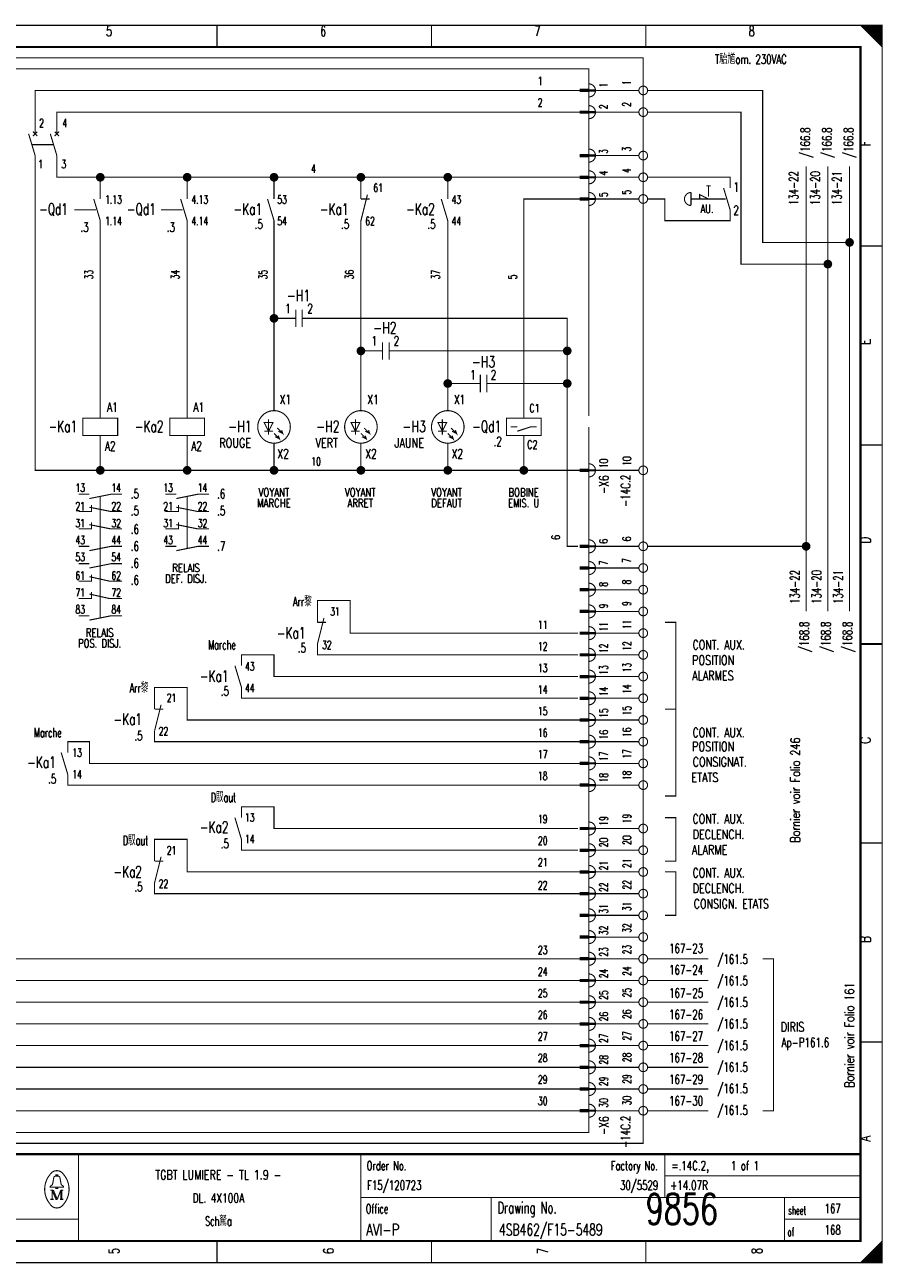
# Model space of a CAD drawing. Header units: centimetres. Extents: x 0 to 491, y -1040 to 69.
# Tile 120 of 181: x 371 to 391, y -640 to -611. Entities that reach past the tile are written whole.
import ezdxf
from ezdxf.enums import TextEntityAlignment as Align

# ---------------------------------------------------------------- set-up
doc = ezdxf.new("R2010")
doc.units = ezdxf.units.CM
doc.header["$MEASUREMENT"] = 0
doc.linetypes.add('GESTRICHELT', pattern=[3.75, 3, -0.75])
doc.layers.get('0').update_dxf_attribs({"color": 9, "linetype": 'CONTINUOUS'})
doc.layers.add('0L', color=7, linetype='CONTINUOUS')
doc.styles.get("Standard").update_dxf_attribs({"font": 'romans.shx', "bigfont": 'TXT.shx'})

# ---------------------------------------------------------------- blocks, each defined once
blk = doc.blocks.new('BCIRCLE_FILLED')
at = {"color": 0, "linetype": 'Continuous', "const_width": 1, "flags": 128}
blk.add_lwpolyline([(0.5, 0, 1), (-0.5, 0, 1)], format="xyb", close=True, dxfattribs=at)

msp = doc.modelspace()

# ---------------------------------------------------------------- linework, layer by layer
at = {"color": 0, "const_width": 0.025, "flags": 128}
for points in [[(350, -625.75), (350, -611.5), (390.5, -611.5), (390.5, -640), (350, -640), (350, -625.75)], [(390, -611.5), (390.5, -612), (390.475, -611.975), (390.475, -611.5), (390.45, -611.5), (390.45, -611.95), (390.425, -611.925), (390.425, -611.5), (390.4, -611.5), (390.4, -611.9), (390.375, -611.875), (390.375, -611.5), (390.35, -611.5), (390.35, -611.85), (390.325, -611.825)], [(390.15, -611.65), (390.15, -611.5), (390.125, -611.5), (390.125, -611.625), (390.1, -611.6), (390.1, -611.5), (390.075, -611.5), (390.075, -611.575), (390.05, -611.55), (390.05, -611.5), (390.025, -611.5), (390.025, -611.525)], [(390.325, -611.825), (390.325, -611.5), (390.3, -611.5), (390.3, -611.8), (390.275, -611.775), (390.275, -611.5), (390.25, -611.5), (390.25, -611.75), (390.225, -611.725), (390.225, -611.5), (390.2, -611.5), (390.2, -611.7), (390.175, -611.675), (390.175, -611.5), (390.15, -611.5)], [(371, -614), (371, -613), (383.55, -613)], [(384.9, -613), (383.9, -613)], [(389.75, -616.5), (387.75, -616.5), (387.75, -613), (385.1, -613)], [(371.5, -614), (371.5, -613.5), (383.55, -613.5)], [(384.9, -613.5), (383.9, -613.5)], [(389.25, -617), (387.25, -617), (387.25, -613.5), (385.1, -613.5)], [(372.5, -621.75), (371, -621.75), (371, -614.5)], [(374.5, -615), (371.5, -615), (371.5, -614.5)], [(384.9, -614.5), (383.9, -614.5)], [(372.5, -615.5), (372.5, -615)], [(374.5, -615.5), (374.5, -615), (376.5, -615)], [(376.5, -615.5), (376.5, -615), (378.5, -615)], [(378.5, -615.5), (378.5, -615), (380.5, -615)], [(380.5, -615.5), (380.5, -615), (383.55, -615)], [(384.9, -615), (383.9, -615)], [(388.75, -625), (388.75, -614.75)], [(389.25, -625), (389.25, -614.75)], [(389.75, -625), (389.75, -614.75)], [(382.25, -620.55), (382.25, -615.5), (383.55, -615.5)], [(384.9, -615.5), (383.9, -615.5)], [(386.3, -615.5), (386.3, -615.4), (386.5, -615.5)], [(372.5, -620.55), (372.5, -616)], [(374.5, -620.55), (374.5, -616)], [(376.5, -620.375), (376.5, -616)], [(378.5, -620.375), (378.5, -616)], [(380.5, -620.375), (380.5, -616)], [(376.7, -618.25), (376.5, -618.25)], [(379.45, -619), (383.25, -619), (383.25, -618.25), (377.45, -618.25)], [(378.7, -619), (378.5, -619)], [(381.7, -619.75), (383.25, -619.75), (383.25, -619)], [(383.55, -634.5), (368.75, -634.5), (368.75, -619.25)], [(383.55, -634), (369.25, -634), (369.25, -619.25)], [(383.55, -633.5), (369.75, -633.5), (369.75, -619.25)], [(383.55, -633), (370.25, -633), (370.25, -619.25)], [(380.95, -619.75), (380.5, -619.75)], [(383.5, -623.5), (383.25, -623.5), (383.25, -619.75)], [(376.475, -620.65), (376.275, -620.65), (376.375, -620.85), (376.475, -620.65)], [(378.475, -620.65), (378.275, -620.65), (378.375, -620.85), (378.475, -620.65)], [(380.475, -620.65), (380.275, -620.65), (380.375, -620.85), (380.475, -620.65)], [(382.25, -620.55), (382.65, -620.55), (382.65, -620.95), (381.85, -620.95), (381.85, -620.55), (382.25, -620.55)], [(374.5, -621.75), (372.5, -621.75), (372.5, -620.95)], [(376.5, -621.75), (374.5, -621.75), (374.5, -620.95)], [(376.5, -620.9), (376.625, -621.025), (376.6, -620.95), (376.625, -621.025), (376.525, -620.975)], [(376.575, -620.775), (376.7, -620.9), (376.675, -620.825), (376.7, -620.9), (376.6, -620.85)], [(378.5, -620.9), (378.625, -621.025), (378.6, -620.95), (378.625, -621.025), (378.525, -620.975)], [(378.575, -620.775), (378.7, -620.9), (378.675, -620.825), (378.7, -620.9), (378.6, -620.85)], [(380.5, -620.9), (380.625, -621.025), (380.6, -620.95), (380.625, -621.025), (380.525, -620.975)], [(380.575, -620.775), (380.7, -620.9), (380.675, -620.825), (380.7, -620.9), (380.6, -620.85)], [(382.1, -620.85), (382.4, -620.75), (382.55, -620.75)], [(383.55, -621.75), (382.25, -621.75), (382.25, -620.95)], [(378.5, -621.75), (376.5, -621.75), (376.5, -621.125)], [(380.5, -621.75), (378.5, -621.75), (378.5, -621.125)], [(382.25, -621.75), (380.5, -621.75), (380.5, -621.125)], [(384.9, -621.75), (383.9, -621.75)], [(372.25, -622.4), (372.75, -622.3), (373, -622.3)], [(374.25, -622.4), (374.75, -622.3), (375, -622.3)], [(383.55, -635), (367.25, -635), (367.25, -622.5), (360.3, -622.5)], [(372, -622.7), (372.3, -622.7), (372.3, -622.55)], [(372.25, -622.6), (372.75, -622.7), (373, -622.7)], [(374, -622.7), (374.3, -622.7), (374.3, -622.55)], [(374.25, -622.6), (374.75, -622.7), (375, -622.7)], [(372, -623.1), (372.3, -623.1), (372.3, -622.95)], [(374, -623.1), (374.3, -623.1), (374.3, -622.95)], [(372.25, -623), (372.75, -623.1), (373, -623.1)], [(374.25, -623), (374.75, -623.1), (375, -623.1)], [(372.25, -623.6), (372.75, -623.5), (373, -623.5)], [(374.25, -623.6), (374.75, -623.5), (375, -623.5)], [(384.9, -623.5), (383.9, -623.5)], [(388.75, -623.5), (385.1, -623.5)], [(372.25, -624), (372.75, -623.9), (373, -623.9)], [(384.9, -624), (383.9, -624)], [(372, -624.3), (372.3, -624.3), (372.3, -624.15)], [(372.25, -624.2), (372.7, -624.3), (373, -624.3)], [(383.55, -635.5), (366.75, -635.5), (366.75, -624.5), (360.8, -624.5)], [(372, -624.7), (372.3, -624.7), (372.3, -624.55)], [(372.25, -624.6), (372.7, -624.7), (373, -624.7)], [(384.9, -624.5), (383.9, -624.5)], [(383.5, -625.5), (378.25, -625.5), (378.25, -624.75), (377.5, -624.75), (377.5, -625.25)], [(372.25, -625.2), (372.75, -625.1), (373, -625.1)], [(384.9, -625), (383.9, -625)], [(385.5, -627.25), (385.75, -627.25), (385.75, -625.25), (385.5, -625.25)], [(384.9, -625.5), (383.9, -625.5)], [(383.5, -626), (377.5, -626), (377.5, -625.75)], [(383.5, -626.5), (376.5, -626.5), (376.5, -626), (375.75, -626), (375.75, -626.25)], [(384.9, -626), (383.9, -626)], [(383.55, -636), (366.25, -636), (366.25, -626.5), (361.3, -626.5)], [(384.9, -626.5), (383.9, -626.5)], [(383.55, -627.5), (374.5, -627.5), (374.5, -626.75), (373.75, -626.75), (373.75, -627.25)], [(383.5, -627), (375.75, -627), (375.75, -626.75)], [(384.9, -627), (383.9, -627)], [(385.5, -627.25), (385.75, -627.25), (385.75, -629.25), (385.5, -629.25)], [(384.9, -627.5), (383.9, -627.5)], [(383.55, -628), (373.75, -628), (373.75, -627.75)], [(383.55, -636.5), (365.75, -636.5), (365.75, -628), (362.5, -628)], [(383.55, -628.5), (372.25, -628.5), (372.25, -628), (371.75, -628), (371.75, -628.25)], [(384.9, -628), (383.9, -628)], [(384.9, -628.5), (383.9, -628.5)], [(383.55, -629), (371.75, -629), (371.75, -628.75)], [(384.9, -629), (383.9, -629)], [(383.5, -630), (376.5, -630), (376.5, -629.5), (375.75, -629.5), (375.75, -629.75)], [(385.5, -629.75), (385.75, -629.75), (385.75, -630.75), (385.5, -630.75)], [(384.9, -630), (383.9, -630)], [(383.55, -631), (374.5, -631), (374.5, -630.25), (373.75, -630.25), (373.75, -630.75)], [(383.5, -630.5), (375.75, -630.5), (375.75, -630.25)], [(384.9, -630.5), (383.9, -630.5)], [(383.55, -631.5), (373.75, -631.5), (373.75, -631.25)], [(384.9, -631), (383.9, -631)], [(385.5, -631), (385.75, -631), (385.75, -632), (385.5, -632)], [(384.9, -631.5), (383.9, -631.5)], [(384.9, -632), (383.9, -632)], [(384.9, -632.5), (383.9, -632.5)], [(384.9, -633), (383.9, -633)], [(386.5, -633), (385.1, -633)], [(387.75, -633), (388, -633), (388, -636.5), (387.75, -636.5)], [(384.9, -633.5), (383.9, -633.5)], [(386.5, -633.5), (385.1, -633.5)], [(384.9, -634), (383.9, -634)], [(386.5, -634), (385.1, -634)], [(384.9, -634.5), (383.9, -634.5)], [(386.5, -634.5), (385.1, -634.5)], [(384.9, -635), (383.9, -635)], [(386.5, -635), (385.1, -635)], [(384.9, -635.5), (383.9, -635.5)], [(386.5, -635.5), (385.1, -635.5)], [(384.9, -636), (383.9, -636)], [(386.5, -636), (385.1, -636)], [(384.9, -636.5), (383.9, -636.5)], [(386.5, -636.5), (385.1, -636.5)], [(371.48, -638.26), (371.35, -638.26), (371.35, -638.24), (371.4, -638.2), (371.43, -638.04)], [(371.48, -638.01), (371.48, -637.98), (371.52, -637.98), (371.52, -638.01)], [(371.52, -638.26), (371.65, -638.26), (371.65, -638.24), (371.6, -638.2), (371.57, -638.04)], [(371.39, -638.33), (371.39, -638.54), (371.35, -638.54)], [(371.39, -638.33), (371.48, -638.54), (371.51, -638.54)], [(390.475, -639.525), (390.475, -640), (390.45, -640), (390.45, -639.55), (390.425, -639.575), (390.425, -640), (390.4, -640), (390.4, -639.6), (390.375, -639.625), (390.375, -640), (390.35, -640), (390.35, -639.65), (390.325, -639.675), (390.325, -640), (390.3, -640)], [(390.3, -640), (390.3, -639.7), (390.275, -639.725), (390.275, -640), (390.25, -640), (390.25, -639.75), (390.225, -639.775), (390.225, -640), (390.2, -640), (390.2, -639.8), (390.175, -639.825), (390.175, -640), (390.15, -640), (390.15, -639.85), (390.125, -639.875)], [(390.125, -639.875), (390.125, -640), (390.1, -640), (390.1, -639.9), (390.075, -639.925), (390.075, -640), (390.05, -640), (390.05, -639.95), (390.025, -639.975), (390.025, -640)]]:
    msp.add_lwpolyline(points, dxfattribs=at)
at = {"color": 0, "flags": 128}
for points, const_width in [([(350, -611.5), (390.5, -611.5), (390.5, -640), (350, -640)], 0.025), ([(350.5, -612), (390, -612), (390, -639.5), (350.5, -639.5)], 0.05), ([(350.5, -612), (390, -612), (390, -639.5), (350.5, -639.5)], 0.025), ([(383.75, -613.025), (383.55, -613.025), (383.55, -612.975), (383.75, -612.975)], 0.025), ([(383.75, -613.525), (383.55, -613.525), (383.55, -613.475), (383.75, -613.475)], 0.025), ([(383.75, -614.525), (383.55, -614.525), (383.55, -614.475), (383.75, -614.475)], 0.025), ([(383.75, -615.025), (383.55, -615.025), (383.55, -614.975), (383.75, -614.975)], 0.025), ([(383.75, -615.525), (383.55, -615.525), (383.55, -615.475), (383.75, -615.475)], 0.025), ([(372.1, -620.95), (372.9, -620.95), (372.9, -620.55), (372.1, -620.55)], 0.025), ([(374.1, -620.95), (374.9, -620.95), (374.9, -620.55), (374.1, -620.55)], 0.025), ([(383.75, -621.775), (383.55, -621.775), (383.55, -621.725), (383.75, -621.725)], 0.025), ([(383.75, -623.525), (383.55, -623.525), (383.55, -623.475), (383.75, -623.475)], 0.025), ([(383.75, -624.025), (383.55, -624.025), (383.55, -623.975), (383.75, -623.975)], 0.025), ([(383.75, -624.525), (383.55, -624.525), (383.55, -624.475), (383.75, -624.475)], 0.025), ([(383.75, -625.025), (383.55, -625.025), (383.55, -624.975), (383.75, -624.975)], 0.025), ([(383.75, -625.525), (383.55, -625.525), (383.55, -625.475), (383.75, -625.475)], 0.025), ([(383.75, -626.025), (383.55, -626.025), (383.55, -625.975), (383.75, -625.975)], 0.025), ([(383.75, -626.525), (383.55, -626.525), (383.55, -626.475), (383.75, -626.475)], 0.025), ([(383.75, -627.025), (383.55, -627.025), (383.55, -626.975), (383.75, -626.975)], 0.025), ([(383.75, -627.525), (383.55, -627.525), (383.55, -627.475), (383.75, -627.475)], 0.025), ([(383.75, -628.025), (383.55, -628.025), (383.55, -627.975), (383.75, -627.975)], 0.025), ([(383.75, -628.525), (383.55, -628.525), (383.55, -628.475), (383.75, -628.475)], 0.025), ([(383.75, -629.025), (383.55, -629.025), (383.55, -628.975), (383.75, -628.975)], 0.025), ([(383.75, -630.025), (383.55, -630.025), (383.55, -629.975), (383.75, -629.975)], 0.025), ([(383.75, -630.525), (383.55, -630.525), (383.55, -630.475), (383.75, -630.475)], 0.025), ([(383.75, -631.025), (383.55, -631.025), (383.55, -630.975), (383.75, -630.975)], 0.025), ([(383.75, -631.525), (383.55, -631.525), (383.55, -631.475), (383.75, -631.475)], 0.025), ([(383.75, -632.025), (383.55, -632.025), (383.55, -631.975), (383.75, -631.975)], 0.025), ([(383.75, -632.525), (383.55, -632.525), (383.55, -632.475), (383.75, -632.475)], 0.025), ([(383.75, -633.025), (383.55, -633.025), (383.55, -632.975), (383.75, -632.975)], 0.025), ([(383.75, -633.525), (383.55, -633.525), (383.55, -633.475), (383.75, -633.475)], 0.025), ([(383.75, -634.025), (383.55, -634.025), (383.55, -633.975), (383.75, -633.975)], 0.025), ([(383.75, -634.525), (383.55, -634.525), (383.55, -634.475), (383.75, -634.475)], 0.025), ([(383.75, -635.025), (383.55, -635.025), (383.55, -634.975), (383.75, -634.975)], 0.025), ([(383.75, -635.525), (383.55, -635.525), (383.55, -635.475), (383.75, -635.475)], 0.025), ([(383.75, -636.025), (383.55, -636.025), (383.55, -635.975), (383.75, -635.975)], 0.025), ([(383.75, -636.525), (383.55, -636.525), (383.55, -636.475), (383.75, -636.475)], 0.025), ([(371.48, -638.26), (371.52, -638.26), (371.52, -638.29), (371.48, -638.29)], 0.025)]:
    msp.add_lwpolyline(points, close=True, dxfattribs=dict(at, const_width=const_width))
at = {"color": 0}
for points, const_width in [([(375.188, -611.5), (375.188, -612)], 0.025), ([(380.125, -611.5), (380.125, -612)], 0.025), ([(385.062, -611.5), (385.062, -612)], 0.025), ([(383.55, -613), (383.75, -613)], 0.025), ([(383.55, -613.5), (383.75, -613.5)], 0.025), ([(370.85, -614), (371, -614.5)], 0.025), ([(371.05, -613.95), (370.95, -614.05)], 0.025), ([(370.95, -613.95), (371.05, -614.05)], 0.025), ([(371.35, -614), (371.5, -614.5)], 0.025), ([(371.55, -613.95), (371.45, -614.05)], 0.025), ([(371.45, -613.95), (371.55, -614.05)], 0.025), ([(383.55, -614.5), (383.75, -614.5)], 0.025), ([(383.55, -615), (383.75, -615)], 0.025), ([(386.45, -615.2), (386.55, -615.2)], 0.025), ([(386.85, -615.25), (387, -615.75)], 0.025), ([(372.35, -615.5), (372.5, -616)], 0.025), ([(374.35, -615.5), (374.5, -616)], 0.025), ([(376.35, -615.5), (376.5, -616)], 0.025), ([(378.65, -615.4), (378.5, -616)], 0.025), ([(378.5, -615.5), (378.7, -615.5)], 0.025), ([(380.35, -615.5), (380.5, -616)], 0.025), ([(383.55, -615.5), (383.75, -615.5)], 0.025), ([(386.1, -615.35), (386.1, -615.65)], 0.025), ([(390.5, -616.583), (390, -616.583)], 0.025), ([(377, -618.05), (377, -618.45)], 0.025), ([(377.15, -618.05), (377.15, -618.45)], 0.025), ([(377, -618.25), (376.7, -618.25)], 0.025), ([(377.15, -618.25), (377.45, -618.25)], 0.025), ([(379, -619), (378.7, -619)], 0.025), ([(379, -618.8), (379, -619.2)], 0.025), ([(379.15, -618.8), (379.15, -619.2)], 0.025), ([(379.15, -619), (379.45, -619)], 0.025), ([(381.25, -619.55), (381.25, -619.95)], 0.025), ([(381.4, -619.55), (381.4, -619.95)], 0.025), ([(381.25, -619.75), (380.95, -619.75)], 0.025), ([(381.4, -619.75), (381.7, -619.75)], 0.025), ([(376.375, -620.575), (376.375, -620.925)], 0.025), ([(378.375, -620.575), (378.375, -620.925)], 0.025), ([(380.375, -620.575), (380.375, -620.925)], 0.025), ([(376.275, -620.85), (376.475, -620.85)], 0.025), ([(378.275, -620.85), (378.475, -620.85)], 0.025), ([(380.275, -620.85), (380.475, -620.85)], 0.025), ([(381.95, -620.75), (382.1, -620.75)], 0.025), ([(390.5, -621.167), (390, -621.167)], 0.025), ([(383.55, -621.75), (383.75, -621.75)], 0.025), ([(372, -622.3), (372.25, -622.3)], 0.025), ([(374, -622.3), (374.25, -622.3)], 0.025), ([(372, -623.5), (372.25, -623.5)], 0.025), ([(374, -623.5), (374.25, -623.5)], 0.025), ([(383.55, -623.5), (383.75, -623.5)], 0.025), ([(372, -623.9), (372.25, -623.9)], 0.025), ([(383.55, -624), (383.75, -624)], 0.025), ([(383.55, -624.5), (383.75, -624.5)], 0.025), ([(372, -625.1), (372.25, -625.1)], 0.025), ([(377.65, -625.15), (377.5, -625.75)], 0.025), ([(377.5, -625.25), (377.7, -625.25)], 0.025), ([(383.55, -625), (383.75, -625)], 0.025), ([(383.55, -625.5), (383.75, -625.5)], 0.025), ([(390, -625.75), (390.5, -625.75)], 0.05), ([(390.5, -625.75), (390, -625.75)], 0.025), ([(383.55, -626), (383.75, -626)], 0.025), ([(375.6, -626.25), (375.75, -626.75)], 0.025), ([(383.55, -626.5), (383.75, -626.5)], 0.025), ([(373.9, -627.15), (373.75, -627.75)], 0.025), ([(373.75, -627.25), (373.95, -627.25)], 0.025), ([(383.55, -627), (383.75, -627)], 0.025), ([(383.55, -627.5), (383.75, -627.5)], 0.025), ([(383.55, -628), (383.75, -628)], 0.025), ([(371.6, -628.25), (371.75, -628.75)], 0.025), ([(383.55, -628.5), (383.75, -628.5)], 0.025), ([(383.55, -629), (383.75, -629)], 0.025), ([(375.6, -629.75), (375.75, -630.25)], 0.025), ([(383.55, -630), (383.75, -630)], 0.025), ([(390.5, -630.333), (390, -630.333)], 0.025), ([(373.9, -630.65), (373.75, -631.25)], 0.025), ([(383.55, -630.5), (383.75, -630.5)], 0.025), ([(373.75, -630.75), (373.95, -630.75)], 0.025), ([(383.55, -631), (383.75, -631)], 0.025), ([(383.55, -631.5), (383.75, -631.5)], 0.025), ([(383.55, -632), (383.75, -632)], 0.025), ([(383.55, -632.5), (383.75, -632.5)], 0.025), ([(383.55, -633), (383.75, -633)], 0.025), ([(383.55, -633.5), (383.75, -633.5)], 0.025), ([(383.55, -634), (383.75, -634)], 0.025), ([(383.55, -634.5), (383.75, -634.5)], 0.025), ([(390.5, -634.917), (390, -634.917)], 0.025), ([(383.55, -635), (383.75, -635)], 0.025), ([(383.55, -635.5), (383.75, -635.5)], 0.025), ([(383.55, -636), (383.75, -636)], 0.025), ([(383.55, -636.5), (383.75, -636.5)], 0.025), ([(390, -637.5), (350.5, -637.5)], 0.05), ([(372, -637.5), (372, -639.5)], 0.025), ([(378.5, -637.5), (378.5, -639.5)], 0.025), ([(385.5, -637.5), (385.5, -638.5)], 0.025), ([(371.46, -638.01), (371.55, -638.01)], 0.025), ([(385.5, -638), (390, -638)], 0.025), ([(371.35, -638.33), (371.42, -638.33)], 0.025), ([(371.42, -638.33), (371.51, -638.54)], 0.025), ([(371.51, -638.54), (371.59, -638.33)], 0.025), ([(371.59, -638.54), (371.59, -638.33)], 0.025), ([(371.59, -638.33), (371.65, -638.33)], 0.025), ([(371.61, -638.33), (371.61, -638.54)], 0.025), ([(371.39, -638.54), (371.43, -638.54)], 0.025), ([(371.65, -638.54), (371.57, -638.54)], 0.025), ([(378.5, -638.5), (390, -638.5)], 0.025), ([(381.5, -638.5), (381.5, -639.5)], 0.025), ([(388.25, -638.5), (388.25, -639.5)], 0.025), ([(350.5, -639), (372, -639)], 0.025), ([(388.25, -639), (390, -639)], 0.025), ([(375.188, -640), (375.188, -639.5)], 0.025), ([(380.125, -640), (380.125, -639.5)], 0.025), ([(385.062, -640), (385.062, -639.5)], 0.025), ([(390.5, -639.5), (390, -640)], 0.025)]:
    msp.add_lwpolyline(points, dxfattribs=dict(at, const_width=const_width))
at = {"color": 0, "linetype": 'GESTRICHELT', "const_width": 0.025, "flags": 128}
for points in [[(356.75, -612.25), (385, -612.25), (385, -637.25), (362.5, -637.25), (362.5, -633.5), (356.75, -633.5), (356.75, -612.25)], [(357, -615), (365, -615), (365, -612.5), (383.75, -612.5), (383.75, -617.5)], [(383.75, -620.75), (383.75, -637), (365, -637), (365, -631.75), (357, -631.75), (357, -615)], [(387, -615.25), (387, -615), (385.1, -615)], [(387, -615.75), (387, -616), (385.5, -616), (385.5, -615.5), (385.1, -615.5)]]:
    msp.add_lwpolyline(points, dxfattribs=at)
at = {"color": 0, "const_width": 0.025, "flags": 128}
for points in [[(383.75, -613.15, 1), (383.75, -612.85, 1)], [(383.75, -613.65, 1), (383.75, -613.35, 1)], [(383.75, -614.65, 1), (383.75, -614.35, 1)], [(383.75, -615.15, 1), (383.75, -614.85, 1)], [(383.75, -615.65, 1), (383.75, -615.35, 1)], [(386.1, -615.35, 1), (386.1, -615.65, 1)], [(383.75, -621.9, 1), (383.75, -621.6, 1)], [(383.75, -623.65, 1), (383.75, -623.35, 1)], [(383.75, -624.15, 1), (383.75, -623.85, 1)], [(383.75, -624.65, 1), (383.75, -624.35, 1)], [(383.75, -625.15, 1), (383.75, -624.85, 1)], [(383.75, -625.65, 1), (383.75, -625.35, 1)], [(383.75, -626.15, 1), (383.75, -625.85, 1)], [(383.75, -626.65, 1), (383.75, -626.35, 1)], [(383.75, -627.15, 1), (383.75, -626.85, 1)], [(383.75, -627.65, 1), (383.75, -627.35, 1)], [(383.75, -628.15, 1), (383.75, -627.85, 1)], [(383.75, -628.65, 1), (383.75, -628.35, 1)], [(383.75, -629.15, 1), (383.75, -628.85, 1)], [(383.75, -630.15, 1), (383.75, -629.85, 1)], [(383.75, -630.65, 1), (383.75, -630.35, 1)], [(383.75, -631.15, 1), (383.75, -630.85, 1)], [(383.75, -631.65, 1), (383.75, -631.35, 1)], [(383.75, -632.15, 1), (383.75, -631.85, 1)], [(383.75, -632.65, 1), (383.75, -632.35, 1)], [(383.75, -633.15, 1), (383.75, -632.85, 1)], [(383.75, -633.65, 1), (383.75, -633.35, 1)], [(383.75, -634.15, 1), (383.75, -633.85, 1)], [(383.75, -634.65, 1), (383.75, -634.35, 1)], [(383.75, -635.15, 1), (383.75, -634.85, 1)], [(383.75, -635.65, 1), (383.75, -635.35, 1)], [(383.75, -636.15, 1), (383.75, -635.85, 1)], [(383.75, -636.65, 1), (383.75, -636.35, 1)], [(371.35, -637.961, 0.373815), (371.349, -638.657, 0.373815)], [(371.649, -637.96, 0.530775), (371.351, -637.959, 0.530775)], [(371.46, -638.01, 0.414214), (371.43, -638.04, 0.414214)], [(371.57, -638.04, 0.414214), (371.54, -638.01, 0.414214)], [(371.65, -638.66, 0.378582), (371.646, -637.956, 0.378582)], [(371.35, -638.66, 0.532213), (371.649, -638.661, 0.532213)]]:
    msp.add_lwpolyline(points, format="xyb", dxfattribs=at)
for points in [[(385.1, -613, 1), (384.9, -613, 1)], [(385.1, -613.5, 1), (384.9, -613.5, 1)], [(385.1, -614.5, 1), (384.9, -614.5, 1)], [(385.1, -615, 1), (384.9, -615, 1)], [(385.1, -615.5, 1), (384.9, -615.5, 1)], [(376.875, -620.75, 1), (376.125, -620.75, 1)], [(378.875, -620.75, 1), (378.125, -620.75, 1)], [(380.875, -620.75, 1), (380.125, -620.75, 1)], [(385.1, -621.75, 1), (384.9, -621.75, 1)], [(385.1, -623.5, 1), (384.9, -623.5, 1)], [(385.1, -624, 1), (384.9, -624, 1)], [(385.1, -624.5, 1), (384.9, -624.5, 1)], [(385.1, -625, 1), (384.9, -625, 1)], [(385.1, -625.5, 1), (384.9, -625.5, 1)], [(385.1, -626, 1), (384.9, -626, 1)], [(385.1, -626.5, 1), (384.9, -626.5, 1)], [(385.1, -627, 1), (384.9, -627, 1)], [(385.1, -627.5, 1), (384.9, -627.5, 1)], [(385.1, -628, 1), (384.9, -628, 1)], [(385.1, -628.5, 1), (384.9, -628.5, 1)], [(385.1, -629, 1), (384.9, -629, 1)], [(385.1, -630, 1), (384.9, -630, 1)], [(385.1, -630.5, 1), (384.9, -630.5, 1)], [(385.1, -631, 1), (384.9, -631, 1)], [(385.1, -631.5, 1), (384.9, -631.5, 1)], [(385.1, -632, 1), (384.9, -632, 1)], [(385.1, -632.5, 1), (384.9, -632.5, 1)], [(385.1, -633, 1), (384.9, -633, 1)], [(385.1, -633.5, 1), (384.9, -633.5, 1)], [(385.1, -634, 1), (384.9, -634, 1)], [(385.1, -634.5, 1), (384.9, -634.5, 1)], [(385.1, -635, 1), (384.9, -635, 1)], [(385.1, -635.5, 1), (384.9, -635.5, 1)], [(385.1, -636, 1), (384.9, -636, 1)], [(385.1, -636.5, 1), (384.9, -636.5, 1)]]:
    msp.add_lwpolyline(points, format="xyb", close=True, dxfattribs=at)
at = {"color": 0, "linetype": 'GESTRICHELT', "const_width": 0.025}
for points in [[(370.925, -614.25), (371.425, -614.25)], [(386.5, -615.2), (386.5, -615.45)], [(386.7, -615.5), (386.1, -615.5)], [(386.4, -615.5), (386.9, -615.5)], [(371.9, -615.75), (372.4, -615.75)], [(373.9, -615.75), (374.4, -615.75)], [(383.75, -620.5), (383.75, -617)], [(372.5, -623.55), (372.5, -622.35)], [(374.5, -623.55), (374.5, -622.35)], [(372.5, -625.15), (372.5, -623.1)]]:
    msp.add_lwpolyline(points, dxfattribs=at)
at = {"layer": '0L', "color": 0}
for points in [[(383.895, -612.975), (383.755, -612.975), (383.895, -613.025), (383.755, -613.025)], [(383.895, -613.475), (383.755, -613.475), (383.895, -613.525), (383.755, -613.525)], [(383.895, -614.475), (383.755, -614.475), (383.895, -614.525), (383.755, -614.525)], [(383.895, -614.975), (383.755, -614.975), (383.895, -615.025), (383.755, -615.025)], [(383.895, -615.475), (383.755, -615.475), (383.895, -615.525), (383.755, -615.525)], [(383.895, -621.725), (383.755, -621.725), (383.895, -621.775), (383.755, -621.775)], [(383.895, -623.475), (383.755, -623.475), (383.895, -623.525), (383.755, -623.525)], [(383.895, -623.975), (383.755, -623.975), (383.895, -624.025), (383.755, -624.025)], [(383.895, -624.475), (383.755, -624.475), (383.895, -624.525), (383.755, -624.525)], [(383.895, -624.975), (383.755, -624.975), (383.895, -625.025), (383.755, -625.025)], [(383.895, -625.475), (383.755, -625.475), (383.895, -625.525), (383.755, -625.525)], [(383.895, -625.975), (383.755, -625.975), (383.895, -626.025), (383.755, -626.025)], [(383.895, -626.475), (383.755, -626.475), (383.895, -626.525), (383.755, -626.525)], [(383.895, -626.975), (383.755, -626.975), (383.895, -627.025), (383.755, -627.025)], [(383.895, -627.475), (383.755, -627.475), (383.895, -627.525), (383.755, -627.525)], [(383.895, -627.975), (383.755, -627.975), (383.895, -628.025), (383.755, -628.025)], [(383.895, -628.475), (383.755, -628.475), (383.895, -628.525), (383.755, -628.525)], [(383.895, -628.975), (383.755, -628.975), (383.895, -629.025), (383.755, -629.025)], [(383.895, -629.975), (383.755, -629.975), (383.895, -630.025), (383.755, -630.025)], [(383.895, -630.475), (383.755, -630.475), (383.895, -630.525), (383.755, -630.525)], [(383.895, -630.975), (383.755, -630.975), (383.895, -631.025), (383.755, -631.025)], [(383.895, -631.475), (383.755, -631.475), (383.895, -631.525), (383.755, -631.525)], [(383.895, -631.975), (383.755, -631.975), (383.895, -632.025), (383.755, -632.025)], [(383.895, -632.475), (383.755, -632.475), (383.895, -632.525), (383.755, -632.525)], [(383.895, -632.975), (383.755, -632.975), (383.895, -633.025), (383.755, -633.025)], [(383.895, -633.475), (383.755, -633.475), (383.895, -633.525), (383.755, -633.525)], [(383.895, -633.975), (383.755, -633.975), (383.895, -634.025), (383.755, -634.025)], [(383.895, -634.475), (383.755, -634.475), (383.895, -634.525), (383.755, -634.525)], [(383.895, -634.975), (383.755, -634.975), (383.895, -635.025), (383.755, -635.025)], [(383.895, -635.475), (383.755, -635.475), (383.895, -635.525), (383.755, -635.525)], [(383.895, -635.975), (383.755, -635.975), (383.895, -636.025), (383.755, -636.025)], [(383.895, -636.475), (383.755, -636.475), (383.895, -636.525), (383.755, -636.525)]]:
    msp.add_solid(points, dxfattribs=at)

# ---------------------------------------------------------------- block references
at = {"color": 0, "xscale": 0.1, "yscale": 0.1, "zscale": 0.1}
for p in [(372.5, -615), (374.5, -615), (376.5, -615), (378.5, -615), (380.5, -615), (389.75, -616.5), (389.25, -617), (376.5, -618.25), (378.5, -619), (383.25, -619), (380.5, -619.75), (383.25, -619.75), (372.5, -621.75), (374.5, -621.75), (376.5, -621.75), (378.5, -621.75), (380.5, -621.75), (382.25, -621.75), (388.75, -623.5)]:
    msp.add_blockref('BCIRCLE_FILLED', p, dxfattribs=at)

# ---------------------------------------------------------------- texts
at = {"color": 0}
for s, height, width, p in [('5', 0.238, 0.672, (372.699, -611.514)), ('6', 0.238, 0.672, (377.632, -611.514)), ('7', 0.238, 0.672, (382.566, -611.514)), ('8', 0.238, 0.672, (387.499, -611.514)), ('AU.', 0.1905, 0.738667, (386.47, -615.631)), ('-H1', 0.2619, 0.709333, (377.064, -617.59)), ('-H2', 0.2619, 0.709333, (379.052, -618.336)), ('-H3', 0.2619, 0.709333, (381.323, -619.117)), ('MARCHE', 0.1905, 0.76, (376.497, -622.41)), ('VOYANT', 0.1905, 0.76, (376.497, -622.162)), ('VOYANT', 0.1905, 0.76, (378.484, -622.162)), ('ARRET', 0.1905, 0.76, (378.484, -622.41)), ('VOYANT', 0.1905, 0.76, (380.472, -622.162)), ('DEFAUT', 0.1905, 0.76, (380.472, -622.41)), ('BOBINE', 0.1905, 0.76, (382.246, -622.162)), ('EMIS. U', 0.1905, 0.741714, (382.246, -622.41)), ('RELAIS', 0.1905, 0.76, (374.474, -623.901)), ('DEF. DISJ.', 0.1905, 0.7408, (374.474, -624.149)), ('RELAIS', 0.1905, 0.76, (372.486, -625.392)), ('POS. DISJ.', 0.1905, 0.7408, (372.486, -625.64)), ('TGBT LUMIERE - TL 1.9 -', 0.21431, 0.754667, (375.219, -637.87)), ('DL. 4X100A', 0.2143, 0.712, (375.219, -638.403)), ('Sch駑a', 0.2143, 0.626667, (375.219, -638.935))]:
    msp.add_text(s, height=height, dxfattribs=dict(at, width=width)).set_placement(p, align=Align.TOP_CENTER)
for s, height, width, p in [('T駘馗om. 230VAC', 0.21431, 0.669867, (386.652, -612.174)), ('1', 0.191, 0.672, (382.571, -612.685)), ('2', 0.191, 0.672, (382.571, -613.182)), ('1', 0.191, 0.672, (371.071, -614.602)), ('3', 0.191, 0.672, (371.604, -614.602)), ('4', 0.191, 0.672, (377.353, -614.708)), ('1', 0.214, 0.672, (387.078, -615.12)), ('1.13', 0.1905, 0.678, (372.61, -615.418)), ('4.13', 0.1905, 0.678, (374.597, -615.418)), ('53', 0.1905, 0.672, (376.577, -615.418)), ('43', 0.1905, 0.672, (380.588, -615.418)), ('2', 0.214, 0.672, (387.078, -615.653)), ('1.14', 0.1905, 0.678, (372.61, -615.915)), ('4.14', 0.1905, 0.678, (374.597, -615.915)), ('54', 0.1905, 0.672, (376.577, -615.915)), ('62', 0.1905, 0.672, (378.601, -615.915)), ('44', 0.1905, 0.672, (380.588, -615.915)), ('A2', 0.2143, 0.716, (372.604, -621.083)), ('A2', 0.2143, 0.716, (374.591, -621.083)), ('X2', 0.2143, 0.716, (376.579, -621.26)), ('X2', 0.2143, 0.716, (378.602, -621.26)), ('X2', 0.2143, 0.716, (380.589, -621.26)), ('C2', 0.1905, 0.716, (382.328, -621.062)), ('10', 0.1905, 0.672, (377.358, -621.452)), ('13', 0.1905, 0.672, (371.928, -622.055)), ('13', 0.1905, 0.672, (373.951, -622.055)), ('.5', 0.2143, 0.684, (373.203, -622.183)), ('.5', 0.2143, 0.684, (373.203, -622.183)), ('.6', 0.2143, 0.684, (375.191, -622.183)), ('.6', 0.2143, 0.684, (375.191, -622.183)), ('21', 0.1905, 0.672, (371.928, -622.481)), ('.5', 0.2143, 0.684, (373.203, -622.573)), ('.5', 0.2143, 0.684, (373.203, -622.573)), ('21', 0.1905, 0.672, (373.951, -622.481)), ('.5', 0.2143, 0.684, (375.191, -622.573)), ('.5', 0.2143, 0.684, (375.191, -622.573)), ('31', 0.1905, 0.672, (371.928, -622.872)), ('31', 0.1905, 0.672, (373.951, -622.872)), ('43', 0.1905, 0.672, (371.928, -623.262)), ('.6', 0.2143, 0.684, (373.203, -622.999)), ('.6', 0.2143, 0.684, (373.203, -622.999)), ('43', 0.1905, 0.672, (373.951, -623.262)), ('.6', 0.2143, 0.684, (373.203, -623.39)), ('.6', 0.2143, 0.684, (373.203, -623.39)), ('.7', 0.2143, 0.684, (375.191, -623.39)), ('.7', 0.2143, 0.684, (375.191, -623.39)), ('53', 0.1905, 0.672, (371.928, -623.652)), ('.6', 0.2143, 0.684, (373.203, -623.78)), ('.6', 0.2143, 0.684, (373.203, -623.78)), ('61', 0.1905, 0.672, (371.928, -624.078)), ('.6', 0.2143, 0.684, (373.203, -624.171)), ('.6', 0.2143, 0.684, (373.203, -624.171)), ('71', 0.1905, 0.672, (371.928, -624.469)), ('83', 0.1905, 0.672, (371.928, -624.859)), ('11', 0.1905, 0.672, (382.576, -625.214)), ('32', 0.1905, 0.672, (377.607, -625.675)), ('12', 0.1905, 0.672, (382.576, -625.711)), ('CONT. AUX.', 0.2143, 0.7408, (386.135, -625.661)), ('POSITION', 0.2143, 0.76, (386.125, -626.016)), ('43', 0.1905, 0.672, (375.832, -626.172)), ('13', 0.1905, 0.672, (382.576, -626.208)), ('ALARMES', 0.2143, 0.76, (386.125, -626.371)), ('44', 0.1905, 0.672, (375.832, -626.669)), ('14', 0.1905, 0.672, (382.576, -626.705)), ('15', 0.1905, 0.672, (382.576, -627.202)), ('22', 0.1905, 0.672, (373.845, -627.663)), ('16', 0.1905, 0.672, (382.576, -627.699)), ('CONT. AUX.', 0.2143, 0.7408, (386.135, -627.684)), ('POSITION', 0.2143, 0.76, (386.125, -628.004)), ('13', 0.1905, 0.672, (371.857, -628.16)), ('17', 0.1905, 0.672, (382.576, -628.195)), ('CONSIGNAT.', 0.2143, 0.7536, (386.14, -628.359)), ('14', 0.1905, 0.672, (371.857, -628.657)), ('18', 0.1905, 0.672, (382.576, -628.692)), ('ETATS', 0.2143, 0.76, (386.11, -628.714)), ('13', 0.1905, 0.672, (375.832, -629.651)), ('19', 0.1905, 0.672, (382.576, -629.686)), ('CONT. AUX.', 0.2143, 0.7408, (386.135, -629.672)), ('DECLENCH.', 0.2143, 0.752889, (386.137, -630.027)), ('14', 0.1905, 0.672, (375.832, -630.147)), ('20', 0.1905, 0.672, (382.576, -630.183)), ('ALARME', 0.2143, 0.76, (386.119, -630.382)), ('21', 0.1905, 0.672, (382.576, -630.68)), ('CONT. AUX.', 0.2143, 0.7408, (386.135, -630.914)), ('22', 0.1905, 0.672, (373.845, -631.177)), ('22', 0.1905, 0.672, (382.576, -631.212)), ('DECLENCH.', 0.2143, 0.752889, (386.137, -631.269)), ('CONSIGN. ETATS', 0.21431, 0.750857, (386.161, -631.624)), ('23', 0.1905, 0.672, (382.576, -632.703)), ('/161.5', 0.2143, 0.68, (386.708, -632.902)), ('24', 0.1905, 0.672, (382.576, -633.2)), ('/161.5', 0.2143, 0.68, (386.708, -633.399)), ('25', 0.1905, 0.672, (382.576, -633.697)), ('/161.5', 0.2143, 0.68, (386.708, -633.895)), ('26', 0.1905, 0.672, (382.576, -634.194)), ('/161.5', 0.2143, 0.68, (386.708, -634.392)), ('DIRIS', 0.2143, 0.76, (388.164, -634.463)), ('27', 0.1905, 0.672, (382.576, -634.69)), ('/161.5', 0.2143, 0.68, (386.708, -634.889)), ('Ap-P161.6', 0.2143, 0.688889, (388.181, -634.818)), ('28', 0.1905, 0.672, (382.576, -635.187)), ('/161.5', 0.2143, 0.68, (386.708, -635.386)), ('29', 0.1905, 0.672, (382.576, -635.684)), ('/161.5', 0.2143, 0.68, (386.708, -635.883)), ('30', 0.1905, 0.672, (382.576, -636.181)), ('/161.5', 0.2143, 0.68, (386.708, -636.38)), ('Order No.', 0.2143, 0.656889, (378.633, -637.658)), ('=.14C.2,    1 of 1', 0.21431, 0.682222, (385.651, -637.658)), ('Office', 0.2143, 0.626667, (378.615, -638.651)), ('Drawing No.', 0.26194, 0.646545, (381.643, -638.602)), ('sheet', 0.1905, 0.6, (388.338, -638.701)), ('of', 0.1905, 0.6, (388.323, -639.198))]:
    msp.add_text(s, height=height, dxfattribs=dict(at, width=width)).set_placement(p, align=Align.TOP_LEFT)
for s, height, width, p in [('1', 0.191, 0.672, (383.99, -612.934)), ('2', 0.191, 0.672, (383.99, -613.431)), ('/166.8', 0.2143, 0.68, (388.624, -614.552)), ('/166.8', 0.2143, 0.68, (389.121, -614.552)), ('/166.8', 0.2143, 0.68, (389.618, -614.552)), ('3', 0.191, 0.672, (383.99, -614.46)), ('F', 0.238, 0.76, (389.991, -614.283)), ('4', 0.191, 0.672, (383.99, -614.957)), ('5', 0.191, 0.672, (383.99, -615.454)), ('E', 0.238, 0.76, (389.991, -618.861)), ('10', 0.1905, 0.672, (383.995, -621.7)), ('6', 0.191, 0.672, (383.99, -623.439)), ('D', 0.238, 0.76, (389.992, -623.439)), ('7', 0.191, 0.672, (383.99, -623.936)), ('8', 0.191, 0.672, (383.99, -624.433)), ('9', 0.191, 0.672, (383.99, -624.93)), ('11', 0.1905, 0.672, (383.995, -625.463)), ('12', 0.1905, 0.672, (383.995, -625.959)), ('13', 0.1905, 0.672, (383.995, -626.456)), ('14', 0.1905, 0.672, (383.995, -626.953)), ('15', 0.1905, 0.672, (383.995, -627.45)), ('16', 0.1905, 0.672, (383.995, -627.947)), ('C', 0.238, 0.76, (389.992, -628.053)), ('17', 0.1905, 0.672, (383.995, -628.444)), ('Bornier voir Folio 246', 0.21431, 0.76, (388.394, -630.325)), ('18', 0.1905, 0.672, (383.995, -628.941)), ('19', 0.1905, 0.672, (383.995, -629.934)), ('20', 0.1905, 0.672, (383.995, -630.431)), ('21', 0.1905, 0.672, (383.995, -630.964)), ('22', 0.1905, 0.672, (383.995, -631.461)), ('31', 0.1905, 0.672, (383.995, -631.958)), ('32', 0.1905, 0.672, (383.995, -632.454)), ('B', 0.238, 0.76, (389.991, -632.632)), ('23', 0.1905, 0.672, (383.995, -632.951)), ('24', 0.1905, 0.672, (383.995, -633.448)), ('25', 0.1905, 0.672, (383.995, -633.945)), ('Bornier voir Folio 161', 0.21431, 0.76, (389.64, -635.969)), ('26', 0.1905, 0.672, (383.995, -634.442)), ('27', 0.1905, 0.672, (383.995, -634.939)), ('28', 0.1905, 0.672, (383.995, -635.436)), ('29', 0.1905, 0.672, (383.995, -635.933)), ('30', 0.1905, 0.672, (383.995, -636.43)), ('A', 0.238, 0.76, (389.991, -637.21))]:
    msp.add_text(s, height=height, rotation=90, dxfattribs=dict(at, width=width)).set_placement(p, align=Align.TOP_LEFT)
for s, height, width, p in [('1', 0.191, 0.672, (384.771, -612.879)), ('2', 0.191, 0.672, (384.771, -613.376)), ('3', 0.191, 0.672, (384.771, -614.405)), ('4', 0.191, 0.672, (384.771, -614.902)), ('5', 0.191, 0.672, (384.771, -615.399)), ('33', 0.1905, 0.672, (372.389, -617.351)), ('34', 0.1905, 0.672, (374.377, -617.351)), ('35', 0.1905, 0.672, (376.4, -617.351)), ('36', 0.1905, 0.672, (378.388, -617.351)), ('37', 0.1905, 0.672, (380.375, -617.351)), ('5', 0.191, 0.672, (382.145, -617.351)), ('10', 0.1905, 0.672, (384.776, -621.646)), ('6', 0.191, 0.672, (383.139, -623.349)), ('6', 0.191, 0.672, (384.771, -623.385)), ('7', 0.191, 0.672, (384.771, -623.882)), ('8', 0.191, 0.672, (384.771, -624.378)), ('134-22', 0.2143, 0.676, (388.663, -624.827)), ('134-20', 0.2143, 0.676, (389.16, -624.827)), ('134-21', 0.2143, 0.676, (389.657, -624.827)), ('9', 0.191, 0.672, (384.771, -624.875)), ('11', 0.1905, 0.672, (384.776, -625.408)), ('12', 0.1905, 0.672, (384.776, -625.905)), ('13', 0.1905, 0.672, (384.776, -626.401)), ('14', 0.1905, 0.672, (384.776, -626.898)), ('15', 0.1905, 0.672, (384.776, -627.395)), ('16', 0.1905, 0.672, (384.776, -627.892)), ('17', 0.1905, 0.672, (384.776, -628.389)), ('18', 0.1905, 0.672, (384.776, -628.886)), ('19', 0.1905, 0.672, (384.776, -629.88)), ('20', 0.1905, 0.672, (384.776, -630.377)), ('21', 0.1905, 0.672, (384.776, -630.909)), ('22', 0.1905, 0.672, (384.776, -631.406)), ('31', 0.1905, 0.672, (384.776, -631.903)), ('32', 0.1905, 0.672, (384.776, -632.4)), ('23', 0.1905, 0.672, (384.776, -632.896)), ('24', 0.1905, 0.672, (384.776, -633.393)), ('25', 0.1905, 0.672, (384.776, -633.89)), ('26', 0.1905, 0.672, (384.776, -634.387)), ('27', 0.1905, 0.672, (384.776, -634.884)), ('28', 0.1905, 0.672, (384.776, -635.381)), ('29', 0.1905, 0.672, (384.776, -635.878)), ('30', 0.1905, 0.672, (384.776, -636.375))]:
    msp.add_text(s, height=height, rotation=90, dxfattribs=dict(at, width=width)).set_placement(p, align=Align.BOTTOM_LEFT)
for s, height, width, p in [('2', 0.191, 0.672, (371.093, -613.904)), ('4', 0.191, 0.672, (371.626, -613.904)), ('61', 0.1905, 0.672, (378.787, -615.394)), ('2', 0.214, 0.672, (377.269, -618.194)), ('2', 0.214, 0.672, (379.256, -618.939)), ('2', 0.214, 0.672, (381.492, -619.72)), ('X1', 0.2143, 0.716, (376.628, -620.288)), ('X1', 0.2143, 0.716, (378.651, -620.288)), ('X1', 0.2143, 0.716, (380.639, -620.288)), ('A1', 0.2143, 0.716, (372.653, -620.465)), ('A1', 0.2143, 0.716, (374.641, -620.465)), ('C1', 0.1905, 0.716, (382.378, -620.47)), ('31', 0.1905, 0.672, (377.793, -625.154)), ('21', 0.1905, 0.672, (374.031, -627.142)), ('21', 0.1905, 0.672, (374.031, -630.656)), ('F15/120723', 0.2143, 0.6832, (378.639, -638.389)), ('+14.07R', 0.2143, 0.691429, (385.619, -638.389)), ('9856', 0.7, 0.6928, (385.058, -639.322)), ('167', 0.2143, 0.672, (389.177, -638.921)), ('AVI-P', 0.2619, 0.7472, (378.624, -639.449)), ('4SB462/F15-5489', 0.26194, 0.6928, (381.679, -639.449)), ('168', 0.2143, 0.672, (389.177, -639.418))]:
    msp.add_text(s, height=height, dxfattribs=dict(at, width=width)).set_placement(p, align=Align.BOTTOM_LEFT)
for s, width, p in [('134-22', 0.676, (388.635, -614.858)), ('134-20', 0.676, (389.132, -614.858)), ('134-21', 0.676, (389.629, -614.858)), ('-14C.2', 0.694667, (384.766, -621.849)), ('-14C.2', 0.694667, (384.766, -636.614))]:
    msp.add_text(s, height=0.2143, rotation=90, dxfattribs=dict(at, width=width)).set_placement(p, align=Align.BOTTOM_RIGHT)
for s, height, width, p in [('-Qd1', 0.2619, 0.682, (371.756, -615.603)), ('-Qd1', 0.2619, 0.682, (373.779, -615.603)), ('-Ka1', 0.2619, 0.682, (376.229, -615.603)), ('-Ka1', 0.2619, 0.682, (378.216, -615.603)), ('-Ka2', 0.2619, 0.682, (380.204, -615.603)), ('.3', 0.2143, 0.684, (372.232, -616.043)), ('.3', 0.2143, 0.684, (372.232, -616.043)), ('.3', 0.2143, 0.684, (374.22, -616.043)), ('.3', 0.2143, 0.684, (374.22, -616.043)), ('.5', 0.2143, 0.684, (376.243, -615.972)), ('.5', 0.2143, 0.684, (376.243, -615.972)), ('.5', 0.2143, 0.684, (378.23, -615.972)), ('.5', 0.2143, 0.684, (378.23, -615.972)), ('.5', 0.2143, 0.684, (380.218, -615.972)), ('.5', 0.2143, 0.684, (380.218, -615.972)), ('-Ka1', 0.2619, 0.682, (371.97, -620.607)), ('-Ka2', 0.2619, 0.682, (373.957, -620.607)), ('-H1', 0.2619, 0.709333, (375.985, -620.607)), ('-H2', 0.2619, 0.709333, (378.009, -620.607)), ('-H3', 0.2619, 0.709333, (379.996, -620.607)), ('-Qd1', 0.2619, 0.682, (381.729, -620.607)), ('.2', 0.2143, 0.684, (381.744, -620.976)), ('.2', 0.2143, 0.684, (381.744, -620.976)), ('ROUGE', 0.2143, 0.76, (375.974, -621.012)), ('VERT', 0.2143, 0.76, (377.969, -621.012)), ('JAUNE', 0.2143, 0.76, (379.952, -621.012)), ('14', 0.1905, 0.672, (372.976, -622.055)), ('14', 0.1905, 0.672, (374.963, -622.055)), ('22', 0.1905, 0.672, (372.976, -622.481)), ('22', 0.1905, 0.672, (374.963, -622.481)), ('32', 0.1905, 0.672, (372.976, -622.872)), ('32', 0.1905, 0.672, (374.963, -622.872)), ('44', 0.1905, 0.672, (372.976, -623.262)), ('44', 0.1905, 0.672, (374.963, -623.262)), ('54', 0.1905, 0.672, (372.976, -623.652)), ('62', 0.1905, 0.672, (372.976, -624.078)), ('72', 0.1905, 0.672, (372.976, -624.469)), ('Arr黎', 0.2143, 0.632, (377.369, -624.667)), ('84', 0.1905, 0.672, (372.976, -624.859)), ('-Ka1', 0.2619, 0.682, (377.222, -625.363)), ('Marche', 0.2143, 0.626667, (375.622, -625.661)), ('.5', 0.2143, 0.684, (377.237, -625.732)), ('.5', 0.2143, 0.684, (377.237, -625.732)), ('-Ka1', 0.2619, 0.682, (375.448, -626.357)), ('Arr黎', 0.2143, 0.632, (373.607, -626.655)), ('.5', 0.2143, 0.684, (375.462, -626.726)), ('.5', 0.2143, 0.684, (375.462, -626.726)), ('-Ka1', 0.2619, 0.682, (373.46, -627.351)), ('Marche', 0.2143, 0.626667, (371.611, -627.684)), ('.5', 0.2143, 0.684, (373.474, -627.755)), ('.5', 0.2143, 0.684, (373.474, -627.755)), ('-Ka1', 0.2619, 0.682, (371.473, -628.344)), ('.5', 0.2143, 0.684, (371.487, -628.749)), ('.5', 0.2143, 0.684, (371.487, -628.749)), ('D馭aut', 0.2143, 0.626667, (375.625, -629.175)), ('-Ka2', 0.2619, 0.682, (375.448, -629.835)), ('D馭aut', 0.2143, 0.626667, (373.602, -630.169)), ('.5', 0.2143, 0.684, (375.462, -630.24)), ('.5', 0.2143, 0.684, (375.462, -630.24)), ('-Ka2', 0.2619, 0.682, (373.46, -630.864)), ('.5', 0.2143, 0.684, (373.474, -631.233)), ('.5', 0.2143, 0.684, (373.474, -631.233)), ('167-23', 0.2143, 0.676, (386.378, -632.653)), ('167-24', 0.2143, 0.676, (386.378, -633.15)), ('167-25', 0.2143, 0.676, (386.378, -633.682)), ('167-26', 0.2143, 0.676, (386.378, -634.179)), ('167-27', 0.2143, 0.676, (386.378, -634.676)), ('167-28', 0.2143, 0.676, (386.378, -635.173)), ('167-29', 0.2143, 0.676, (386.378, -635.67)), ('167-30', 0.2143, 0.676, (386.378, -636.167)), ('Factory No.', 0.21431, 0.646545, (385.335, -637.658))]:
    msp.add_text(s, height=height, dxfattribs=dict(at, width=width)).set_placement(p, align=Align.TOP_RIGHT)
for s, height, width, p in [('1', 0.214, 0.672, (376.883, -618.194)), ('1', 0.214, 0.672, (378.871, -618.939)), ('1', 0.214, 0.672, (381.142, -619.72)), ('30/5529', 0.2143, 0.675429, (385.346, -638.389))]:
    msp.add_text(s, height=height, dxfattribs=dict(at, width=width)).set_placement(p, align=Align.BOTTOM_RIGHT)
for s, width, p in [('-X6', 0.709333, (383.985, -621.864)), ('/168.8', 0.68, (388.599, -625.235)), ('/168.8', 0.68, (389.096, -625.235)), ('/168.8', 0.68, (389.593, -625.235)), ('-X6', 0.709333, (383.985, -636.628))]:
    msp.add_text(s, height=0.2143, rotation=90, dxfattribs=dict(at, width=width)).set_placement(p, align=Align.TOP_RIGHT)
at = {"color": 0, "width": 0.672}
for s, p in [('5', (372.699, -639.73)), ('6', (377.632, -639.73)), ('7', (382.566, -639.73)), ('8', (387.499, -639.73))]:
    msp.add_text(s, height=0.238, rotation=90, dxfattribs=at).set_placement(p, align=Align.TOP_CENTER)

doc.saveas('drawing.dxf')
